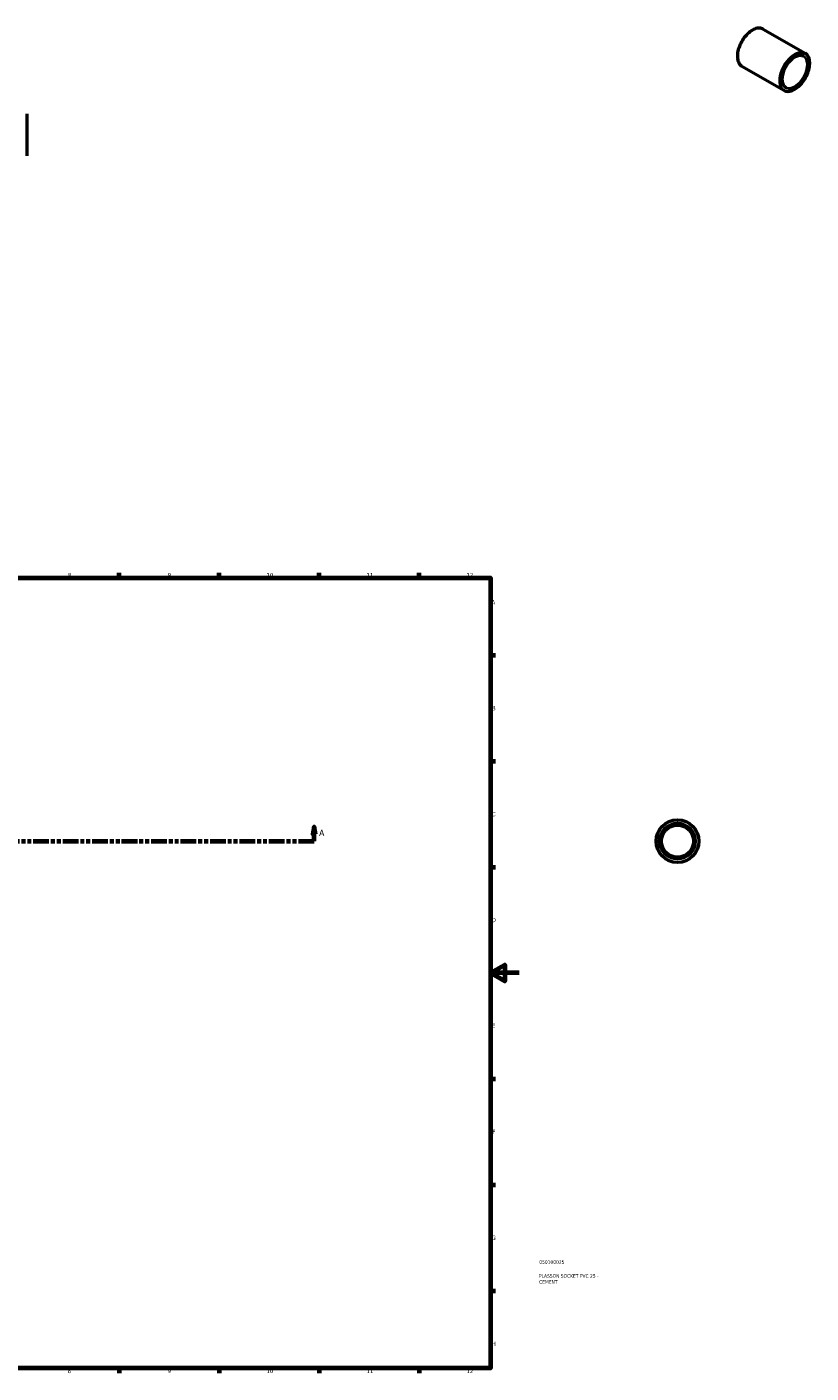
# Model space of a CAD drawing. Header units: millimetres. Extents: x -68 to 1046, y -83 to 960.
# Tile 5 of 5: x 496 to 1046, y 17 to 960. Entities that reach past the tile are written whole.
import ezdxf

# ---------------------------------------------------------------- set-up
doc = ezdxf.new("R2010")
doc.units = ezdxf.units.MM
doc.linetypes.add('DOUBLE_DASH_CHAIN', pattern=[1.2403, 0.6614, -0.0827, 0.1654, -0.0827, 0.1654, -0.0827])
for name, color, linetype, lineweight in [('Border (ANSI)', 7, 'Continuous', 70), ('Section Line (ANSI)', 7, 'DOUBLE_DASH_CHAIN', 70), ('Title (ISO)', 7, 'Continuous', 50), ('Visible (ANSI)', 7, 'Continuous', 50), ('Visible Narrow (ANSI)', 7, 'Continuous', 35)]:
    doc.layers.add(name, color=color, linetype=linetype, lineweight=lineweight)
doc.styles.add('Label Text (ANSI)', font='tahoma.ttf')
doc.styles.add('Note Text (ANSI)', font='tahoma.ttf')
doc.styles.add('Note Text (ISO)', font='tahoma.ttf')

# ---------------------------------------------------------------- blocks, each defined once
blk = doc.blocks.new('Borders Default Border')
at = {"layer": 'Border (ANSI)'}
for p, q in [((560.67, 574), (560.67, 577.45)), ((630.75, 574), (630.75, 577.45)), ((700.83, 574), (700.83, 577.45)), ((770.92, 574), (770.92, 577.45)), ((821, 519.75), (824.45, 519.75)), ((821, 445.5), (824.45, 445.5)), ((821, 371.25), (824.45, 371.25)), ((821, 222.75), (824.45, 222.75)), ((821, 148.5), (824.45, 148.5)), ((821, 74.25), (824.45, 74.25)), ((560.67, 20), (560.67, 16.55)), ((630.75, 20), (630.75, 16.55)), ((700.83, 20), (700.83, 16.55)), ((770.92, 20), (770.92, 16.55))]:
    blk.add_line(p, q, dxfattribs=at)
at = {"layer": 'Border (ANSI)', "flags": 128}
for points in [[(20, 20), (20, 574), (821, 574), (821, 20), (20, 20)], [(841, 297), (821, 297), (831, 302.77), (831, 291.23), (821, 297)]]:
    blk.add_lwpolyline(points, dxfattribs=at)
at = {"layer": 'Border (ANSI)', "attachment_point": 7, "style": 'Note Text (ANSI)'}
for s, insert, char_height in [('8', (524.63, 574.33), 3.05), ('9', (594.7, 574.34), 3.05), ('10', (663.96, 574.34), 3.048), ('11', (734.04, 574.4), 3.048), ('12', (804.13, 574.4), 3.048), ('A', (821.63, 555.35), 3.05), ('B', (821.99, 481.1), 3.05), ('C', (821.8, 406.8), 3.05), ('D', (821.81, 332.6), 3.05), ('E', (822.05, 258.35), 3.05), ('F', (822.14, 184.1), 3.05), ('G', (821.66, 109.79), 3.05), ('H', (821.81, 35.6), 3.05), ('8', (524.63, 16.48), 3.05), ('9', (594.7, 16.49), 3.05), ('10', (663.96, 16.49), 3.048), ('11', (734.04, 16.55), 3.048), ('12', (804.13, 16.55), 3.048)]:
    blk.add_mtext(s, dxfattribs=dict(at, insert=insert, char_height=char_height))
blk = doc.blocks.new('Title Blocks ISO')
at = {"layer": 'Title (ISO)', "color": 232, "true_color": 0xca0064, "style": 'Note Text (ISO)'}
for tag, p in [('PART_NUMBER_001', (34.08, 73.13)), ('DESCRIPTION_001', (33.84, 63.4)), ('DESCRIPTION_002', (33.98, 59.19))]:
    blk.add_attdef(tag, p, '', height=2.5, dxfattribs=at)
blk = doc.blocks.new('2dTransSection0')
at = {"layer": 'Section Line (ANSI)', "linetype": 'Continuous'}
for p, q in [((252.73, 399.43), (251.73, 394.43)), ((252.73, 394.43), (252.73, 399.43)), ((253.73, 394.43), (252.73, 399.43)), ((697.33, 399.43), (696.33, 394.43)), ((697.33, 394.43), (697.33, 399.43)), ((698.33, 394.43), (697.33, 399.43)), ((251.73, 394.43), (253.73, 394.43)), ((252.73, 389.43), (252.73, 394.43)), ((252.73, 389.43), (263.78, 389.43)), ((686.29, 389.43), (697.33, 389.43)), ((696.33, 394.43), (698.33, 394.43)), ((697.33, 389.43), (697.33, 394.43))]:
    blk.add_line(p, q, dxfattribs=at)
at = {"layer": 'Section Line (ANSI)', "linetype": 'DOUBLE_DASH_CHAIN', "ltscale": 16.645576}
blk.add_line((252.73, 389.43), (697.33, 389.43), dxfattribs=at)
at = {"layer": 'Section Line (ANSI)', "linetype": 'Continuous', "flags": 128}
for points in [[(253.73, 394.43), (252.73, 399.43), (251.73, 394.43), (253.73, 394.43)], [(698.33, 394.43), (697.33, 399.43), (696.33, 394.43), (698.33, 394.43)]]:
    blk.add_lwpolyline(points, dxfattribs=at)
at = {"layer": 'Section Line (ANSI)'}
for points in [[(253.73, 394.43), (252.73, 399.43), (251.73, 394.43), (253.73, 394.43)], [(698.33, 394.43), (697.33, 399.43), (696.33, 394.43), (698.33, 394.43)]]:
    blk.add_solid(points, dxfattribs=at)
at = {"layer": 'Section Line (ANSI)', "char_height": 4.57, "attachment_point": 7, "style": 'Label Text (ANSI)'}
for insert in [(245.37, 392.93), (700.8, 392.93)]:
    blk.add_mtext('A', dxfattribs=dict(at, insert=insert))

msp = doc.modelspace()

# ---------------------------------------------------------------- linework, layer by layer
at = {"layer": 'Visible (ANSI)'}
for p, q in [((1012.108, 958.635), (1041.452, 941.736)), ((997.137, 932.638), (1026.481, 915.739)), ((496.031, 899.232), (496.031, 869.732))]:
    msp.add_line(p, q, dxfattribs=at)
for radius in [15, 12.5, 11.25]:
    msp.add_circle((951.964, 389.427), radius, dxfattribs=at)
for points, knots in [([(1012.108, 958.635), (1011.306, 959.097), (1010.38, 959.34), (1008.365, 959.374), (1007.274, 959.156), (1005.028, 958.273), (1003.874, 957.602), (1001.63, 955.877), (1000.541, 954.823), (998.54, 952.441), (997.627, 951.115), (996.068, 948.322), (995.421, 946.857), (994.46, 943.932), (994.145, 942.473), (993.882, 939.706), (993.933, 938.399), (994.405, 936.07), (994.824, 935.048), (995.885, 933.559), (996.467, 933.023), (997.137, 932.638)], [5.4997209, 5.4997209, 5.4997209, 5.4997209, 5.8095225, 5.8095225, 6.1262292, 6.1262292, 6.4485491, 6.4485491, 6.7712794, 6.7712794, 7.0935365, 7.0935365, 7.4156149, 7.4156149, 7.7379291, 7.7379291, 8.060713, 8.060713, 8.3826805, 8.3826805, 8.6413135, 8.6413135, 8.6413135, 8.6413135]), ([(1040.205, 939.57), (1039.537, 939.955), (1038.756, 940.147), (1037.058, 940.118), (1036.147, 939.907), (1034.289, 939.112), (1033.343, 938.534), (1031.503, 937.066), (1030.609, 936.176), (1028.963, 934.172), (1028.211, 933.058), (1026.93, 930.72), (1026.4, 929.496), (1025.616, 927.064), (1025.362, 925.858), (1025.152, 923.587), (1025.197, 922.523), (1025.573, 920.645), (1025.905, 919.832), (1026.736, 918.64), (1027.197, 918.212), (1027.729, 917.905)], [5.4997209, 5.4997209, 5.4997209, 5.4997209, 5.8331335, 5.8331335, 6.1559646, 6.1559646, 6.4728825, 6.4728825, 6.7896978, 6.7896978, 7.1070794, 7.1070794, 7.4246473, 7.4246473, 7.7419207, 7.7419207, 8.0586126, 8.0586126, 8.3760532, 8.3760532, 8.6413135, 8.6413135, 8.6413135, 8.6413135]), ([(1026.481, 915.739), (1027.283, 915.277), (1028.209, 915.034), (1030.224, 915), (1031.315, 915.218), (1033.561, 916.101), (1034.715, 916.772), (1036.959, 918.497), (1038.048, 919.551), (1040.049, 921.933), (1040.962, 923.259), (1042.521, 926.052), (1043.168, 927.517), (1044.129, 930.442), (1044.444, 931.901), (1044.707, 934.668), (1044.656, 935.975), (1044.184, 938.304), (1043.765, 939.326), (1042.704, 940.815), (1042.122, 941.351), (1041.452, 941.736)], [2.3581282, 2.3581282, 2.3581282, 2.3581282, 2.6679298, 2.6679298, 2.9846366, 2.9846366, 3.3069565, 3.3069565, 3.6296867, 3.6296867, 3.9519438, 3.9519438, 4.2740223, 4.2740223, 4.5963364, 4.5963364, 4.9191204, 4.9191204, 5.2410879, 5.2410879, 5.4997209, 5.4997209, 5.4997209, 5.4997209])]:
    msp.add_open_spline(points, degree=3, knots=knots, dxfattribs=at)
at = {"layer": 'Visible Narrow (ANSI)'}
for radius in [14.75, 12.75]:
    msp.add_circle((951.964, 389.427), radius, dxfattribs=at)
for centre, major_axis, start_param, end_param in [((1004.622, 945.636), (-7.485, -12.999), 3.1415927, 6.2831853), ((1033.967, 928.738), (7.485, 12.999), 0, 3.1415927), ((1033.967, 928.738), (6.238, 10.832), 3.1415926, 6.2831853)]:
    msp.add_ellipse(centre, major_axis=major_axis, ratio=0.5780931, start_param=start_param, end_param=end_param, dxfattribs=at)
for major_axis in [(-7.361, -12.782), (-6.363, -11.049)]:
    msp.add_ellipse((1034.144, 928.636), major_axis=major_axis, ratio=0.5780931, dxfattribs=at)

# ---------------------------------------------------------------- block references
msp.add_blockref('Borders Default Border', (0, 0))
msp.add_blockref('Title Blocks ISO', (821, 20)).add_auto_attribs({'PART_NUMBER_001': '050100025', 'DESCRIPTION_001': 'PLASSON SOCKET PVC 25 -', 'DESCRIPTION_002': 'CEMENT'})
at = {"layer": 'Section Line (ANSI)'}
msp.add_blockref('2dTransSection0', (0, 0), dxfattribs=at)

doc.saveas('drawing.dxf')
